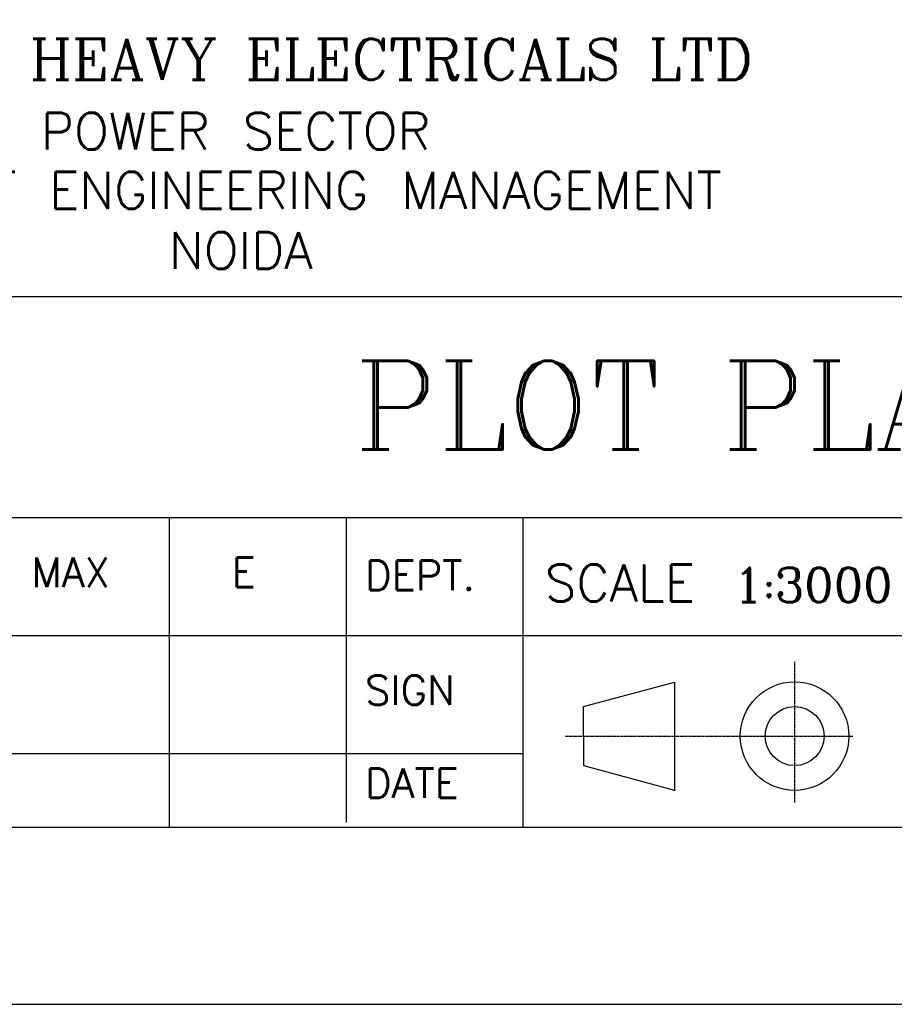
# Model space of a CAD drawing. Header units: inches. Extents: x -8998005 to 170525121, y -30058259 to 1575573.
# Tile 101 of 107: x 2373143 to 2551158, y -947427 to -747139. Entities that reach past the tile are written whole.
import ezdxf
from ezdxf.enums import TextEntityAlignment as Align

# ---------------------------------------------------------------- set-up
doc = ezdxf.new("R2010")
doc.units = ezdxf.units.IN
doc.header["$LTSCALE"] = 5
doc.header["$MEASUREMENT"] = 0
doc.linetypes.add('CENTER', pattern=[2, 1.25, -0.25, 0.25, -0.25])
doc.layers.add('Text', color=6, linetype='Continuous')
doc.styles.add('COMPLEX', font='complex')
doc.styles.add('ROMANC', font='romanc')
doc.styles.get("Standard").update_dxf_attribs({"font": 'txt.shx'})

msp = doc.modelspace()

# ---------------------------------------------------------------- linework, layer by layer
for p, q in [((1803583, -803427), (2778583, -803427)), ((2223583, -848427), (2778583, -848427)), ((2403583, -848427), (2403583, -911427)), ((2439583, -848427), (2439583, -910470)), ((2475583, -848427), (2475583, -911427)), ((2223583, -872427), (2553583, -872427)), ((2487868, -886874), (2506414, -881905)), ((2506414, -881905), (2506414, -903985)), ((2487868, -892874), (2487868, -886874)), ((2487868, -892874), (2487868, -898874)), ((-680417, -896427), (2475583, -896427)), ((2487868, -898874), (2506414, -903844))]:
    msp.add_line(p, q)
at = {"linetype": 'CENTER'}
for p, q in [((2530856, -877790), (2530856, -906390)), ((2484193, -892874), (2542696, -892874))]:
    msp.add_line(p, q, dxfattribs=at)
for points in [[(2814583, 1575573), (-752417, 1575573), (-752417, -947427), (2814583, -947427)], [(2778583, 1539573), (-716417, 1539573), (-716417, -911427), (2778583, -911427)]]:
    msp.add_lwpolyline(points, close=True)
for radius in [11040, 6000]:
    msp.add_circle((2530856, -892874), radius)

# ---------------------------------------------------------------- texts
at = {"style": 'COMPLEX'}
msp.add_text('BHARAT HEAVY ELECTRICALS LTD', height=8400, dxfattribs=at).set_placement((2423051, -759399), align=Align.CENTER)
for s, p in [('POWER SECTOR', (2417116, -773564)), ('PROJECT ENGINEERING MANAGEMENT', (2422400, -785595)), ('NOIDA', (2418151, -797845))]:
    msp.add_text(s, height=7500).set_placement(p, align=Align.CENTER)
for s, height, p in [('MAX', 6000, (2375556, -862546)), ('E', 6000, (2416305, -862546)), ('DEPT.', 6000, (2443461, -863170)), ('SCALE', 7500, (2480024, -865472)), ('SIGN', 6000, (2443461, -886528)), ('DATE', 6000, (2443461, -905445))]:
    msp.add_text(s, height=height).set_placement(p)
at = {"layer": 'Text', "style": 'ROMANC'}
msp.add_text('PLOT PLAN', height=18000, dxfattribs=at).set_placement((2441335, -834566))
at = {"layer": 'Text', "style": 'COMPLEX'}
msp.add_text('1:3000', height=7000, dxfattribs=at).set_placement((2534624, -865610), align=Align.CENTER)

doc.saveas('drawing.dxf')
